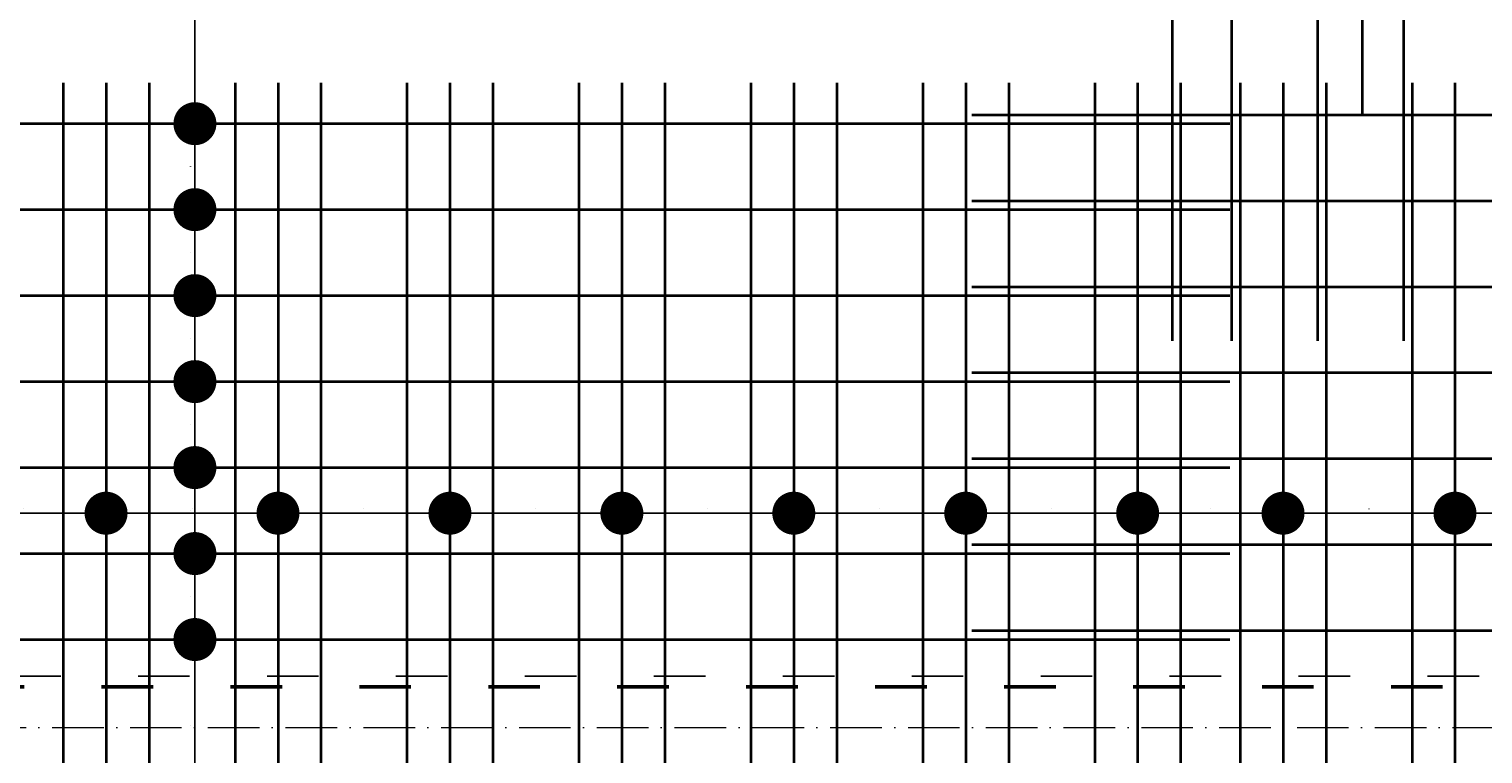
# Model space of a CAD drawing. Header units: millimetres. Extents: x 300938 to 312016, y 11971 to 20881.
# Tile 188 of 239: x 309619 to 309958, y 16913 to 17082. Entities that reach past the tile are written whole.
import ezdxf

# ---------------------------------------------------------------- set-up
doc = ezdxf.new("R2010")
doc.units = ezdxf.units.MM
doc.linetypes.add('ACAD_ISO03W100', pattern=[30, 12, -18])
doc.linetypes.add('ACAD_ISO10W100', pattern=[18, 12, -3, 0, -3])
for name, color, linetype, lineweight in [('konstrukcja wymiary', 1, 'Continuous', 13), ('osie', 5, 'ACAD_ISO10W100', 13), ('zbrojenie', 4, 'Continuous', 50), ('zbrojenie płyty', 141, 'Continuous', 35)]:
    doc.layers.add(name, color=color, linetype=linetype, lineweight=lineweight)
doc.layers.add('przerywane', color=6, linetype='ACAD_ISO03W100')
doc.styles.add('KONSTRUKCJA', font='romand.shx', dxfattribs={"oblique": 10})
doc.styles.get("Standard").update_dxf_attribs({"font": 'romand.shx', "oblique": 10})
doc.dimstyles.new('150', dxfattribs={"dimtxt": 10, "dimasz": 7, "dimexe": 1.25, "dimexo": 0.625, "dimgap": 3, "dimtad": 1, "dimdec": 0, "dimrnd": 0.5, "dimtxsty": 'KONSTRUKCJA', "dimblk": 'ARCHTICK', "dimcen": 2.5, "dimadec": 0, "dimazin": 0, "dimtfac": 1, "dimtdec": 0, "dimtix": 1, "dimtmove": 0, "dimatfit": 3, "dimfxl": 4, "dimfxlon": 1, "dimarcsym": 0})
doc.dimstyles.new('kropki', dxfattribs={"dimtxt": 0.001, "dimasz": 10, "dimexe": 1.25, "dimexo": 0.625, "dimgap": 1, "dimtad": 1, "dimtxsty": 'Standard', "dimblk": 'DOT', "dimcen": 2.5, "dimadec": 0, "dimazin": 0, "dimtfac": 1, "dimtmove": 0, "dimatfit": 3, "dimfxl": 1, "dimfxlon": 1, "dimarcsym": 0})

# ---------------------------------------------------------------- blocks, each defined once
blk = doc.blocks.new('_ArchTick')
at = {"color": 0, "linetype": 'ByBlock', "lineweight": 13, "const_width": 0.15}
blk.add_lwpolyline([(-0.5, -0.5), (0.5, 0.5)], dxfattribs=at)
blk = doc.blocks.new('*D1310')
at = {"layer": 'Defpoints', "color": 0, "transparency": 16777216}
for p in [(309620.63, 17601.22), (309620.63, 16740.22), (309164.63, 16613.22)]:
    blk.add_point(p, dxfattribs=at)
at = {"layer": 'konstrukcja wymiary', "color": 0, "lineweight": -2, "transparency": 16777216}
for p, q in [((309164.63, 17597.22), (309164.63, 17602.47)), ((309620.63, 17597.22), (309620.63, 17602.47)), ((309164.63, 17601.22), (309620.63, 17601.22))]:
    blk.add_line(p, q, dxfattribs=at)
at = {"layer": 'konstrukcja wymiary', "color": 0, "lineweight": -2, "transparency": 16777216, "xscale": 7, "yscale": 7, "zscale": 7, "rotation": 180}
blk.add_blockref('_ArchTick', (309164.63, 17601.22), dxfattribs=at)
at = {"layer": 'konstrukcja wymiary', "color": 0, "lineweight": -2, "transparency": 16777216, "xscale": 7, "yscale": 7, "zscale": 7}
blk.add_blockref('_ArchTick', (309620.63, 17601.22), dxfattribs=at)
at = {"layer": 'konstrukcja wymiary', "color": 0, "transparency": 16777216, "insert": (309392.63, 17609.22), "char_height": 10, "attachment_point": 5, "style": 'KONSTRUKCJA'}
blk.add_mtext('456', dxfattribs=at)
blk = doc.blocks.new('*D1311')
at = {"layer": 'Defpoints', "color": 0, "transparency": 16777216}
for p in [(309884.63, 17601.22), (309620.63, 16740.22), (309884.63, 16740.22)]:
    blk.add_point(p, dxfattribs=at)
at = {"layer": 'konstrukcja wymiary', "color": 0, "lineweight": -2, "transparency": 16777216}
for p, q in [((309620.63, 17597.22), (309620.63, 17602.47)), ((309884.63, 17597.22), (309884.63, 17602.47)), ((309620.63, 17601.22), (309884.63, 17601.22))]:
    blk.add_line(p, q, dxfattribs=at)
at = {"layer": 'konstrukcja wymiary', "color": 0, "lineweight": -2, "transparency": 16777216, "xscale": 7, "yscale": 7, "zscale": 7, "rotation": 180}
blk.add_blockref('_ArchTick', (309620.63, 17601.22), dxfattribs=at)
at = {"layer": 'konstrukcja wymiary', "color": 0, "lineweight": -2, "transparency": 16777216, "xscale": 7, "yscale": 7, "zscale": 7}
blk.add_blockref('_ArchTick', (309884.63, 17601.22), dxfattribs=at)
at = {"layer": 'konstrukcja wymiary', "color": 0, "transparency": 16777216, "insert": (309752.63, 17609.22), "char_height": 10, "attachment_point": 5, "style": 'KONSTRUKCJA'}
blk.add_mtext('264', dxfattribs=at)
blk = doc.blocks.new('*D1312')
at = {"layer": 'Defpoints', "color": 0, "transparency": 16777216}
for p in [(310572.63, 17601.22), (309884.63, 16740.22), (310572.63, 16613.22)]:
    blk.add_point(p, dxfattribs=at)
at = {"layer": 'konstrukcja wymiary', "color": 0, "lineweight": -2, "transparency": 16777216}
for p, q in [((309884.63, 17597.22), (309884.63, 17602.47)), ((310572.63, 17597.22), (310572.63, 17602.47)), ((309884.63, 17601.22), (310572.63, 17601.22))]:
    blk.add_line(p, q, dxfattribs=at)
at = {"layer": 'konstrukcja wymiary', "color": 0, "lineweight": -2, "transparency": 16777216, "xscale": 7, "yscale": 7, "zscale": 7, "rotation": 180}
blk.add_blockref('_ArchTick', (309884.63, 17601.22), dxfattribs=at)
at = {"layer": 'konstrukcja wymiary', "color": 0, "lineweight": -2, "transparency": 16777216, "xscale": 7, "yscale": 7, "zscale": 7}
blk.add_blockref('_ArchTick', (310572.63, 17601.22), dxfattribs=at)
at = {"layer": 'konstrukcja wymiary', "color": 0, "transparency": 16777216, "insert": (310228.63, 17609.22), "char_height": 10, "attachment_point": 5, "style": 'KONSTRUKCJA'}
blk.add_mtext('688', dxfattribs=at)
blk = doc.blocks.new('_Dot')
at = {"color": 0, "linetype": 'ByBlock', "lineweight": -2}
blk.add_line((-0.5, 0), (-1, 0), dxfattribs=at)
at = {"color": 0, "linetype": 'ByBlock', "const_width": 0.5}
blk.add_lwpolyline([(-0.25, 0, 1), (0.25, 0, 1)], format="xyb", close=True, dxfattribs=at)
blk = doc.blocks.new('*D1661')
at = {"layer": 'Defpoints', "color": 0, "transparency": 16777216}
for p in [(309647.13, 17358.72), (309647.19, 17059.72), (309657.86, 17059.72)]:
    blk.add_point(p, dxfattribs=at)
at = {"layer": 'konstrukcja wymiary', "color": 0, "lineweight": -2, "transparency": 16777216}
for p, q in [((309656.86, 17358.72), (309659.11, 17358.72)), ((309657.86, 17348.72), (309657.86, 17069.72)), ((309656.86, 17059.72), (309659.11, 17059.72))]:
    blk.add_line(p, q, dxfattribs=at)
at = {"layer": 'konstrukcja wymiary', "color": 0, "lineweight": -2, "transparency": 16777216, "xscale": 10, "yscale": 10, "zscale": 10}
for p, rotation in [((309657.86, 17358.72), 90), ((309657.86, 17059.72), 270)]:
    blk.add_blockref('_Dot', p, dxfattribs=dict(at, rotation=rotation))
at = {"layer": 'konstrukcja wymiary', "color": 0, "transparency": 16777216, "insert": (309656.86, 17209.22), "char_height": 0.001, "attachment_point": 5, "rotation": 90}
blk.add_mtext('299', dxfattribs=at)
blk = doc.blocks.new('*D1662')
at = {"layer": 'Defpoints', "color": 0, "transparency": 16777216}
for p in [(309647.19, 17059.72), (309647.19, 17039.72), (309657.86, 17039.72)]:
    blk.add_point(p, dxfattribs=at)
at = {"layer": 'konstrukcja wymiary', "color": 0, "lineweight": -2, "transparency": 16777216}
for p, q in [((309657.86, 17069.72), (309657.86, 17079.72)), ((309656.86, 17059.72), (309659.11, 17059.72)), ((309657.86, 17059.72), (309657.86, 17039.72)), ((309656.86, 17039.72), (309659.11, 17039.72)), ((309657.86, 17029.72), (309657.86, 17019.72))]:
    blk.add_line(p, q, dxfattribs=at)
at = {"layer": 'konstrukcja wymiary', "color": 0, "lineweight": -2, "transparency": 16777216, "xscale": 10, "yscale": 10, "zscale": 10}
for p, rotation in [((309657.86, 17059.72), 270), ((309657.86, 17039.72), 90)]:
    blk.add_blockref('_Dot', p, dxfattribs=dict(at, rotation=rotation))
at = {"layer": 'konstrukcja wymiary', "color": 0, "transparency": 16777216, "insert": (309656.86, 17049.72), "char_height": 0.001, "attachment_point": 5, "rotation": 90}
blk.add_mtext('20', dxfattribs=at)
blk = doc.blocks.new('*D1663')
at = {"layer": 'Defpoints', "color": 0, "transparency": 16777216}
for p in [(309647.19, 17039.72), (309647.19, 17019.72), (309657.86, 17019.72)]:
    blk.add_point(p, dxfattribs=at)
at = {"layer": 'konstrukcja wymiary', "color": 0, "lineweight": -2, "transparency": 16777216}
for p, q in [((309657.86, 17049.72), (309657.86, 17059.72)), ((309656.86, 17039.72), (309659.11, 17039.72)), ((309657.86, 17039.72), (309657.86, 17019.72)), ((309656.86, 17019.72), (309659.11, 17019.72)), ((309657.86, 17009.72), (309657.86, 16999.72))]:
    blk.add_line(p, q, dxfattribs=at)
at = {"layer": 'konstrukcja wymiary', "color": 0, "lineweight": -2, "transparency": 16777216, "xscale": 10, "yscale": 10, "zscale": 10}
for p, rotation in [((309657.86, 17039.72), 270), ((309657.86, 17019.72), 90)]:
    blk.add_blockref('_Dot', p, dxfattribs=dict(at, rotation=rotation))
at = {"layer": 'konstrukcja wymiary', "color": 0, "transparency": 16777216, "insert": (309656.86, 17029.72), "char_height": 0.001, "attachment_point": 5, "rotation": 90}
blk.add_mtext('20', dxfattribs=at)
blk = doc.blocks.new('*D1664')
at = {"layer": 'Defpoints', "color": 0, "transparency": 16777216}
for p in [(309647.19, 17019.72), (309647.19, 16999.72), (309657.86, 16999.72)]:
    blk.add_point(p, dxfattribs=at)
at = {"layer": 'konstrukcja wymiary', "color": 0, "lineweight": -2, "transparency": 16777216}
for p, q in [((309657.86, 17029.72), (309657.86, 17039.72)), ((309656.86, 17019.72), (309659.11, 17019.72)), ((309657.86, 17019.72), (309657.86, 16999.72)), ((309656.86, 16999.72), (309659.11, 16999.72)), ((309657.86, 16989.72), (309657.86, 16979.72))]:
    blk.add_line(p, q, dxfattribs=at)
at = {"layer": 'konstrukcja wymiary', "color": 0, "lineweight": -2, "transparency": 16777216, "xscale": 10, "yscale": 10, "zscale": 10}
for p, rotation in [((309657.86, 17019.72), 270), ((309657.86, 16999.72), 90)]:
    blk.add_blockref('_Dot', p, dxfattribs=dict(at, rotation=rotation))
at = {"layer": 'konstrukcja wymiary', "color": 0, "transparency": 16777216, "insert": (309656.86, 17009.72), "char_height": 0.001, "attachment_point": 5, "rotation": 90}
blk.add_mtext('20', dxfattribs=at)
blk = doc.blocks.new('*D1665')
at = {"layer": 'Defpoints', "color": 0, "transparency": 16777216}
for p in [(309647.19, 16999.72), (309647.19, 16979.72), (309657.86, 16979.72)]:
    blk.add_point(p, dxfattribs=at)
at = {"layer": 'konstrukcja wymiary', "color": 0, "lineweight": -2, "transparency": 16777216}
for p, q in [((309657.86, 17009.72), (309657.86, 17019.72)), ((309656.86, 16999.72), (309659.11, 16999.72)), ((309657.86, 16999.72), (309657.86, 16979.72)), ((309656.86, 16979.72), (309659.11, 16979.72)), ((309657.86, 16969.72), (309657.86, 16959.72))]:
    blk.add_line(p, q, dxfattribs=at)
at = {"layer": 'konstrukcja wymiary', "color": 0, "lineweight": -2, "transparency": 16777216, "xscale": 10, "yscale": 10, "zscale": 10}
for p, rotation in [((309657.86, 16999.72), 270), ((309657.86, 16979.72), 90)]:
    blk.add_blockref('_Dot', p, dxfattribs=dict(at, rotation=rotation))
at = {"layer": 'konstrukcja wymiary', "color": 0, "transparency": 16777216, "insert": (309656.86, 16989.72), "char_height": 0.001, "attachment_point": 5, "rotation": 90}
blk.add_mtext('20', dxfattribs=at)
blk = doc.blocks.new('*D1666')
at = {"layer": 'Defpoints', "color": 0, "transparency": 16777216}
for p in [(309647.19, 16979.72), (309647.19, 16959.72), (309657.86, 16959.72)]:
    blk.add_point(p, dxfattribs=at)
at = {"layer": 'konstrukcja wymiary', "color": 0, "lineweight": -2, "transparency": 16777216}
for p, q in [((309657.86, 16989.72), (309657.86, 16999.72)), ((309656.86, 16979.72), (309659.11, 16979.72)), ((309657.86, 16979.72), (309657.86, 16959.72)), ((309656.86, 16959.72), (309659.11, 16959.72)), ((309657.86, 16949.72), (309657.86, 16939.72))]:
    blk.add_line(p, q, dxfattribs=at)
at = {"layer": 'konstrukcja wymiary', "color": 0, "lineweight": -2, "transparency": 16777216, "xscale": 10, "yscale": 10, "zscale": 10}
for p, rotation in [((309657.86, 16979.72), 270), ((309657.86, 16959.72), 90)]:
    blk.add_blockref('_Dot', p, dxfattribs=dict(at, rotation=rotation))
at = {"layer": 'konstrukcja wymiary', "color": 0, "transparency": 16777216, "insert": (309656.86, 16969.72), "char_height": 0.001, "attachment_point": 5, "rotation": 90}
blk.add_mtext('20', dxfattribs=at)
blk = doc.blocks.new('*D1667')
at = {"layer": 'Defpoints', "color": 0, "transparency": 16777216}
for p in [(309647.19, 16959.72), (309647.19, 16939.72), (309657.86, 16939.72)]:
    blk.add_point(p, dxfattribs=at)
at = {"layer": 'konstrukcja wymiary', "color": 0, "lineweight": -2, "transparency": 16777216}
for p, q in [((309657.86, 16969.72), (309657.86, 16979.72)), ((309656.86, 16959.72), (309659.11, 16959.72)), ((309657.86, 16959.72), (309657.86, 16939.72)), ((309656.86, 16939.72), (309659.11, 16939.72)), ((309657.86, 16929.72), (309657.86, 16919.72))]:
    blk.add_line(p, q, dxfattribs=at)
at = {"layer": 'konstrukcja wymiary', "color": 0, "lineweight": -2, "transparency": 16777216, "xscale": 10, "yscale": 10, "zscale": 10}
for p, rotation in [((309657.86, 16959.72), 270), ((309657.86, 16939.72), 90)]:
    blk.add_blockref('_Dot', p, dxfattribs=dict(at, rotation=rotation))
at = {"layer": 'konstrukcja wymiary', "color": 0, "transparency": 16777216, "insert": (309656.86, 16949.72), "char_height": 0.001, "attachment_point": 5, "rotation": 90}
blk.add_mtext('20', dxfattribs=at)
blk = doc.blocks.new('*D1668')
at = {"layer": 'Defpoints', "color": 0, "transparency": 16777216}
for p in [(309647.19, 16939.72), (309647.19, 16899.72), (309657.86, 16899.72)]:
    blk.add_point(p, dxfattribs=at)
at = {"layer": 'konstrukcja wymiary', "color": 0, "lineweight": -2, "transparency": 16777216}
for p, q in [((309656.86, 16939.72), (309659.11, 16939.72)), ((309657.86, 16929.72), (309657.86, 16909.72)), ((309656.86, 16899.72), (309659.11, 16899.72))]:
    blk.add_line(p, q, dxfattribs=at)
at = {"layer": 'konstrukcja wymiary', "color": 0, "lineweight": -2, "transparency": 16777216, "xscale": 10, "yscale": 10, "zscale": 10}
for p, rotation in [((309657.86, 16939.72), 90), ((309657.86, 16899.72), 270)]:
    blk.add_blockref('_Dot', p, dxfattribs=dict(at, rotation=rotation))
at = {"layer": 'konstrukcja wymiary', "color": 0, "transparency": 16777216, "insert": (309656.86, 16919.72), "char_height": 0.001, "attachment_point": 5, "rotation": 90}
blk.add_mtext('40', dxfattribs=at)
blk = doc.blocks.new('*D1669')
at = {"layer": 'Defpoints', "color": 0, "transparency": 16777216}
for p in [(309647.19, 16899.72), (309647.19, 16879.72), (309657.86, 16879.72)]:
    blk.add_point(p, dxfattribs=at)
at = {"layer": 'konstrukcja wymiary', "color": 0, "lineweight": -2, "transparency": 16777216}
for p, q in [((309657.86, 16909.72), (309657.86, 16919.72)), ((309656.86, 16899.72), (309659.11, 16899.72)), ((309657.86, 16899.72), (309657.86, 16879.72)), ((309656.86, 16879.72), (309659.11, 16879.72)), ((309657.86, 16869.72), (309657.86, 16859.72))]:
    blk.add_line(p, q, dxfattribs=at)
at = {"layer": 'konstrukcja wymiary', "color": 0, "lineweight": -2, "transparency": 16777216, "xscale": 10, "yscale": 10, "zscale": 10}
for p, rotation in [((309657.86, 16899.72), 270), ((309657.86, 16879.72), 90)]:
    blk.add_blockref('_Dot', p, dxfattribs=dict(at, rotation=rotation))
at = {"layer": 'konstrukcja wymiary', "color": 0, "transparency": 16777216, "insert": (309656.86, 16889.72), "char_height": 0.001, "attachment_point": 5, "rotation": 90}
blk.add_mtext('20', dxfattribs=at)
blk = doc.blocks.new('*D1871')
at = {"layer": 'Defpoints', "color": 0, "transparency": 16777216}
for p in [(309637.19, 16969.11), (309598.63, 16959.72), (309637.19, 16959.72)]:
    blk.add_point(p, dxfattribs=at)
at = {"layer": 'konstrukcja wymiary', "color": 0, "lineweight": -2, "transparency": 16777216}
for p, q in [((309598.63, 16968.11), (309598.63, 16970.36)), ((309637.19, 16968.11), (309637.19, 16970.36)), ((309608.63, 16969.11), (309627.19, 16969.11))]:
    blk.add_line(p, q, dxfattribs=at)
at = {"layer": 'konstrukcja wymiary', "color": 0, "lineweight": -2, "transparency": 16777216, "xscale": 10, "yscale": 10, "zscale": 10, "rotation": 180}
blk.add_blockref('_Dot', (309598.63, 16969.11), dxfattribs=at)
at = {"layer": 'konstrukcja wymiary', "color": 0, "lineweight": -2, "transparency": 16777216, "xscale": 10, "yscale": 10, "zscale": 10}
blk.add_blockref('_Dot', (309637.19, 16969.11), dxfattribs=at)
at = {"layer": 'konstrukcja wymiary', "color": 0, "transparency": 16777216, "insert": (309617.91, 16970.11), "char_height": 0.001, "attachment_point": 5}
blk.add_mtext('38,56', dxfattribs=at)
blk = doc.blocks.new('*D1872')
at = {"layer": 'Defpoints', "color": 0, "transparency": 16777216}
for p in [(309677.19, 16969.11), (309637.19, 16959.72), (309677.19, 16959.72)]:
    blk.add_point(p, dxfattribs=at)
at = {"layer": 'konstrukcja wymiary', "color": 0, "lineweight": -2, "transparency": 16777216}
for p, q in [((309637.19, 16968.11), (309637.19, 16970.36)), ((309677.19, 16968.11), (309677.19, 16970.36)), ((309647.19, 16969.11), (309667.19, 16969.11))]:
    blk.add_line(p, q, dxfattribs=at)
at = {"layer": 'konstrukcja wymiary', "color": 0, "lineweight": -2, "transparency": 16777216, "xscale": 10, "yscale": 10, "zscale": 10, "rotation": 180}
blk.add_blockref('_Dot', (309637.19, 16969.11), dxfattribs=at)
at = {"layer": 'konstrukcja wymiary', "color": 0, "lineweight": -2, "transparency": 16777216, "xscale": 10, "yscale": 10, "zscale": 10}
blk.add_blockref('_Dot', (309677.19, 16969.11), dxfattribs=at)
at = {"layer": 'konstrukcja wymiary', "color": 0, "transparency": 16777216, "insert": (309657.19, 16970.11), "char_height": 0.001, "attachment_point": 5}
blk.add_mtext('40', dxfattribs=at)
blk = doc.blocks.new('*D1873')
at = {"layer": 'Defpoints', "color": 0, "transparency": 16777216}
for p in [(309717.19, 16969.11), (309677.19, 16959.72), (309717.19, 16959.72)]:
    blk.add_point(p, dxfattribs=at)
at = {"layer": 'konstrukcja wymiary', "color": 0, "lineweight": -2, "transparency": 16777216}
for p, q in [((309677.19, 16968.11), (309677.19, 16970.36)), ((309717.19, 16968.11), (309717.19, 16970.36)), ((309687.19, 16969.11), (309707.19, 16969.11))]:
    blk.add_line(p, q, dxfattribs=at)
at = {"layer": 'konstrukcja wymiary', "color": 0, "lineweight": -2, "transparency": 16777216, "xscale": 10, "yscale": 10, "zscale": 10, "rotation": 180}
blk.add_blockref('_Dot', (309677.19, 16969.11), dxfattribs=at)
at = {"layer": 'konstrukcja wymiary', "color": 0, "lineweight": -2, "transparency": 16777216, "xscale": 10, "yscale": 10, "zscale": 10}
blk.add_blockref('_Dot', (309717.19, 16969.11), dxfattribs=at)
at = {"layer": 'konstrukcja wymiary', "color": 0, "transparency": 16777216, "insert": (309697.19, 16970.11), "char_height": 0.001, "attachment_point": 5}
blk.add_mtext('40', dxfattribs=at)
blk = doc.blocks.new('*D1874')
at = {"layer": 'Defpoints', "color": 0, "transparency": 16777216}
for p in [(309757.19, 16969.11), (309717.19, 16959.72), (309757.19, 16959.72)]:
    blk.add_point(p, dxfattribs=at)
at = {"layer": 'konstrukcja wymiary', "color": 0, "lineweight": -2, "transparency": 16777216}
for p, q in [((309717.19, 16968.11), (309717.19, 16970.36)), ((309757.19, 16968.11), (309757.19, 16970.36)), ((309727.19, 16969.11), (309747.19, 16969.11))]:
    blk.add_line(p, q, dxfattribs=at)
at = {"layer": 'konstrukcja wymiary', "color": 0, "lineweight": -2, "transparency": 16777216, "xscale": 10, "yscale": 10, "zscale": 10, "rotation": 180}
blk.add_blockref('_Dot', (309717.19, 16969.11), dxfattribs=at)
at = {"layer": 'konstrukcja wymiary', "color": 0, "lineweight": -2, "transparency": 16777216, "xscale": 10, "yscale": 10, "zscale": 10}
blk.add_blockref('_Dot', (309757.19, 16969.11), dxfattribs=at)
at = {"layer": 'konstrukcja wymiary', "color": 0, "transparency": 16777216, "insert": (309737.19, 16970.11), "char_height": 0.001, "attachment_point": 5}
blk.add_mtext('40', dxfattribs=at)
blk = doc.blocks.new('*D1875')
at = {"layer": 'Defpoints', "color": 0, "transparency": 16777216}
for p in [(309797.19, 16969.11), (309757.19, 16959.72), (309797.19, 16959.72)]:
    blk.add_point(p, dxfattribs=at)
at = {"layer": 'konstrukcja wymiary', "color": 0, "lineweight": -2, "transparency": 16777216}
for p, q in [((309757.19, 16968.11), (309757.19, 16970.36)), ((309797.19, 16968.11), (309797.19, 16970.36)), ((309767.19, 16969.11), (309787.19, 16969.11))]:
    blk.add_line(p, q, dxfattribs=at)
at = {"layer": 'konstrukcja wymiary', "color": 0, "lineweight": -2, "transparency": 16777216, "xscale": 10, "yscale": 10, "zscale": 10, "rotation": 180}
blk.add_blockref('_Dot', (309757.19, 16969.11), dxfattribs=at)
at = {"layer": 'konstrukcja wymiary', "color": 0, "lineweight": -2, "transparency": 16777216, "xscale": 10, "yscale": 10, "zscale": 10}
blk.add_blockref('_Dot', (309797.19, 16969.11), dxfattribs=at)
at = {"layer": 'konstrukcja wymiary', "color": 0, "transparency": 16777216, "insert": (309777.19, 16970.11), "char_height": 0.001, "attachment_point": 5}
blk.add_mtext('40', dxfattribs=at)
blk = doc.blocks.new('*D1876')
at = {"layer": 'Defpoints', "color": 0, "transparency": 16777216}
for p in [(309837.19, 16969.11), (309797.19, 16959.72), (309837.19, 16959.72)]:
    blk.add_point(p, dxfattribs=at)
at = {"layer": 'konstrukcja wymiary', "color": 0, "lineweight": -2, "transparency": 16777216}
for p, q in [((309797.19, 16968.11), (309797.19, 16970.36)), ((309837.19, 16968.11), (309837.19, 16970.36)), ((309807.19, 16969.11), (309827.19, 16969.11))]:
    blk.add_line(p, q, dxfattribs=at)
at = {"layer": 'konstrukcja wymiary', "color": 0, "lineweight": -2, "transparency": 16777216, "xscale": 10, "yscale": 10, "zscale": 10, "rotation": 180}
blk.add_blockref('_Dot', (309797.19, 16969.11), dxfattribs=at)
at = {"layer": 'konstrukcja wymiary', "color": 0, "lineweight": -2, "transparency": 16777216, "xscale": 10, "yscale": 10, "zscale": 10}
blk.add_blockref('_Dot', (309837.19, 16969.11), dxfattribs=at)
at = {"layer": 'konstrukcja wymiary', "color": 0, "transparency": 16777216, "insert": (309817.19, 16970.11), "char_height": 0.001, "attachment_point": 5}
blk.add_mtext('40', dxfattribs=at)
blk = doc.blocks.new('*D1877')
at = {"layer": 'Defpoints', "color": 0, "transparency": 16777216}
for p in [(309877.19, 16969.11), (309837.19, 16959.72), (309877.19, 16959.72)]:
    blk.add_point(p, dxfattribs=at)
at = {"layer": 'konstrukcja wymiary', "color": 0, "lineweight": -2, "transparency": 16777216}
for p, q in [((309837.19, 16968.11), (309837.19, 16970.36)), ((309877.19, 16968.11), (309877.19, 16970.36)), ((309847.19, 16969.11), (309867.19, 16969.11))]:
    blk.add_line(p, q, dxfattribs=at)
at = {"layer": 'konstrukcja wymiary', "color": 0, "lineweight": -2, "transparency": 16777216, "xscale": 10, "yscale": 10, "zscale": 10, "rotation": 180}
blk.add_blockref('_Dot', (309837.19, 16969.11), dxfattribs=at)
at = {"layer": 'konstrukcja wymiary', "color": 0, "lineweight": -2, "transparency": 16777216, "xscale": 10, "yscale": 10, "zscale": 10}
blk.add_blockref('_Dot', (309877.19, 16969.11), dxfattribs=at)
at = {"layer": 'konstrukcja wymiary', "color": 0, "transparency": 16777216, "insert": (309857.19, 16970.11), "char_height": 0.001, "attachment_point": 5}
blk.add_mtext('40', dxfattribs=at)
blk = doc.blocks.new('*D1878')
at = {"layer": 'Defpoints', "color": 0, "transparency": 16777216}
for p in [(309911.01, 16969.11), (309877.19, 16959.72), (309911.01, 16961.72)]:
    blk.add_point(p, dxfattribs=at)
at = {"layer": 'konstrukcja wymiary', "color": 0, "lineweight": -2, "transparency": 16777216}
for p, q in [((309877.19, 16968.11), (309877.19, 16970.36)), ((309911.01, 16968.11), (309911.01, 16970.36)), ((309887.19, 16969.11), (309901.01, 16969.11))]:
    blk.add_line(p, q, dxfattribs=at)
at = {"layer": 'konstrukcja wymiary', "color": 0, "lineweight": -2, "transparency": 16777216, "xscale": 10, "yscale": 10, "zscale": 10, "rotation": 180}
blk.add_blockref('_Dot', (309877.19, 16969.11), dxfattribs=at)
at = {"layer": 'konstrukcja wymiary', "color": 0, "lineweight": -2, "transparency": 16777216, "xscale": 10, "yscale": 10, "zscale": 10}
blk.add_blockref('_Dot', (309911.01, 16969.11), dxfattribs=at)
at = {"layer": 'konstrukcja wymiary', "color": 0, "transparency": 16777216, "insert": (309894.1, 16970.11), "char_height": 0.001, "attachment_point": 5}
blk.add_mtext('33,82', dxfattribs=at)
blk = doc.blocks.new('*D1879')
at = {"layer": 'Defpoints', "color": 0, "transparency": 16777216}
for p in [(309951.01, 16969.11), (309911.01, 16961.72), (309951.01, 16961.72)]:
    blk.add_point(p, dxfattribs=at)
at = {"layer": 'konstrukcja wymiary', "color": 0, "lineweight": -2, "transparency": 16777216}
for p, q in [((309911.01, 16968.11), (309911.01, 16970.36)), ((309951.01, 16968.11), (309951.01, 16970.36)), ((309921.01, 16969.11), (309941.01, 16969.11))]:
    blk.add_line(p, q, dxfattribs=at)
at = {"layer": 'konstrukcja wymiary', "color": 0, "lineweight": -2, "transparency": 16777216, "xscale": 10, "yscale": 10, "zscale": 10, "rotation": 180}
blk.add_blockref('_Dot', (309911.01, 16969.11), dxfattribs=at)
at = {"layer": 'konstrukcja wymiary', "color": 0, "lineweight": -2, "transparency": 16777216, "xscale": 10, "yscale": 10, "zscale": 10}
blk.add_blockref('_Dot', (309951.01, 16969.11), dxfattribs=at)
at = {"layer": 'konstrukcja wymiary', "color": 0, "transparency": 16777216, "insert": (309931.01, 16970.11), "char_height": 0.001, "attachment_point": 5}
blk.add_mtext('40', dxfattribs=at)
blk = doc.blocks.new('*D1880')
at = {"layer": 'Defpoints', "color": 0, "transparency": 16777216}
for p in [(309991.01, 16969.11), (309951.01, 16961.72), (309991.01, 16961.72)]:
    blk.add_point(p, dxfattribs=at)
at = {"layer": 'konstrukcja wymiary', "color": 0, "lineweight": -2, "transparency": 16777216}
for p, q in [((309951.01, 16968.11), (309951.01, 16970.36)), ((309991.01, 16968.11), (309991.01, 16970.36)), ((309961.01, 16969.11), (309981.01, 16969.11))]:
    blk.add_line(p, q, dxfattribs=at)
at = {"layer": 'konstrukcja wymiary', "color": 0, "lineweight": -2, "transparency": 16777216, "xscale": 10, "yscale": 10, "zscale": 10, "rotation": 180}
blk.add_blockref('_Dot', (309951.01, 16969.11), dxfattribs=at)
at = {"layer": 'konstrukcja wymiary', "color": 0, "lineweight": -2, "transparency": 16777216, "xscale": 10, "yscale": 10, "zscale": 10}
blk.add_blockref('_Dot', (309991.01, 16969.11), dxfattribs=at)
at = {"layer": 'konstrukcja wymiary', "color": 0, "transparency": 16777216, "insert": (309971.01, 16970.11), "char_height": 0.001, "attachment_point": 5}
blk.add_mtext('40', dxfattribs=at)

msp = doc.modelspace()

# ---------------------------------------------------------------- linework, layer by layer
at = {"layer": 'osie'}
msp.add_line((308773.963, 16919.224), (310778.683, 16919.224), dxfattribs=at)
at = {"layer": 'przerywane'}
msp.add_line((310076.631, 16931.224), (309420.631, 16931.224), dxfattribs=at)
at = {"layer": 'zbrojenie', "linetype": 'ACAD_ISO03W100'}
msp.add_line((310758.131, 16928.724), (308979.131, 16928.724), dxfattribs=at)
at = {"layer": 'zbrojenie płyty'}
for p, q in [((309885.189, 17508.724), (309885.189, 17009.224)), ((309899.014, 17508.724), (309899.014, 17009.224)), ((309919.014, 17508.724), (309919.014, 17009.224)), ((309929.387, 17201.724), (309929.387, 17062.036)), ((309939.014, 17201.724), (309939.014, 17009.224)), ((309627.189, 17069.224), (309627.189, 16743.224)), ((309637.189, 17069.224), (309637.189, 16769.224)), ((309647.189, 17069.224), (309647.189, 16743.224)), ((309667.189, 17069.224), (309667.189, 16743.224)), ((309677.189, 17069.224), (309677.189, 16769.224)), ((309687.189, 17069.224), (309687.189, 16743.224)), ((309707.189, 17069.224), (309707.189, 16743.224)), ((309717.189, 17069.224), (309717.189, 16769.224)), ((309727.189, 17069.224), (309727.189, 16743.224)), ((309747.189, 17069.224), (309747.189, 16743.224)), ((309757.189, 17069.224), (309757.189, 16769.224)), ((309767.189, 17069.224), (309767.189, 16743.224)), ((309787.189, 17069.224), (309787.189, 16743.224)), ((309797.189, 17069.224), (309797.189, 16769.224)), ((309807.189, 17069.224), (309807.189, 16743.224)), ((309827.189, 17069.224), (309827.189, 16743.224)), ((309837.189, 17069.224), (309837.189, 16769.224)), ((309847.189, 17069.224), (309847.189, 16743.224)), ((309867.189, 17069.224), (309867.189, 16743.224)), ((309877.189, 17069.224), (309877.189, 16769.224)), ((309887.189, 17069.224), (309887.189, 16334.724)), ((309901.014, 17069.224), (309901.014, 16334.724)), ((309911.014, 17069.224), (309911.014, 16769.224)), ((309921.014, 17069.224), (309921.014, 16334.724)), ((309941.014, 17069.224), (309941.014, 16334.724)), ((309951.014, 17069.224), (309951.014, 16769.224)), ((310758.131, 17061.724), (309838.631, 17061.724)), ((308979.131, 17059.724), (309898.631, 17059.724)), ((310758.131, 17041.724), (309838.631, 17041.724)), ((308979.131, 17039.724), (309898.631, 17039.724)), ((310758.131, 17021.724), (309838.631, 17021.724)), ((308979.131, 17019.724), (309898.631, 17019.724)), ((310758.131, 17001.724), (309838.631, 17001.724)), ((308979.131, 16999.724), (309898.631, 16999.724)), ((308979.131, 16979.724), (309898.631, 16979.724)), ((310758.131, 16981.724), (309838.631, 16981.724)), ((308979.131, 16959.724), (309898.631, 16959.724)), ((310758.131, 16961.724), (309838.631, 16961.724)), ((308979.131, 16939.724), (309898.631, 16939.724)), ((310758.131, 16941.724), (309838.631, 16941.724))]:
    msp.add_line(p, q, dxfattribs=at)

# ---------------------------------------------------------------- dimensions: what is measured, and where the dimension line sits
at = {"layer": 'konstrukcja wymiary'}
for base, p1, p2, dimstyle, picture, middle in [((309620.631, 17601.224), (309164.631, 16613.224), (309620.631, 16740.224), '150', '*D1310', (309392.631, 17609.224)), ((309884.631, 17601.224), (309620.631, 16740.224), (309884.631, 16740.224), '150', '*D1311', (309752.631, 17609.224)), ((310572.631, 17601.224), (309884.631, 16740.224), (310572.631, 16613.224), '150', '*D1312', (310228.631, 17609.224)), ((309637.189, 16969.109), (309598.631, 16959.724), (309637.189, 16959.724), 'kropki', '*D1871', (309617.91, 16970.109)), ((309677.189, 16969.109), (309637.189, 16959.724), (309677.189, 16959.724), 'kropki', '*D1872', (309657.189, 16970.109)), ((309717.189, 16969.109), (309677.189, 16959.724), (309717.189, 16959.724), 'kropki', '*D1873', (309697.189, 16970.109)), ((309757.189, 16969.109), (309717.189, 16959.724), (309757.189, 16959.724), 'kropki', '*D1874', (309737.189, 16970.109)), ((309797.189, 16969.109), (309757.189, 16959.724), (309797.189, 16959.724), 'kropki', '*D1875', (309777.189, 16970.109)), ((309837.189, 16969.109), (309797.189, 16959.724), (309837.189, 16959.724), 'kropki', '*D1876', (309817.189, 16970.109)), ((309877.189, 16969.109), (309837.189, 16959.724), (309877.189, 16959.724), 'kropki', '*D1877', (309857.189, 16970.109)), ((309911.0138, 16969.1088), (309877.1889, 16959.7237), (309911.0138, 16961.7237), 'kropki', '*D1878', (309894.1014, 16970.1094)), ((309951.014, 16969.109), (309911.014, 16961.724), (309951.014, 16961.724), 'kropki', '*D1879', (309931.014, 16970.109)), ((309991.014, 16969.109), (309951.014, 16961.724), (309991.014, 16961.724), 'kropki', '*D1880', (309971.014, 16970.109))]:
    dim = msp.add_linear_dim(base=base, p1=p1, p2=p2, dimstyle=dimstyle, override={"dimtmove": 1}, dxfattribs=at)
    dim.commit()
    dim.dimension.update_dxf_attribs({"geometry": picture, "text_midpoint": middle})
for base, p1, p2, picture, middle in [((309657.863, 17059.724), (309647.131, 17358.724), (309647.189, 17059.724), '*D1661', (309656.863, 17209.224)), ((309657.863, 17039.724), (309647.189, 17059.724), (309647.189, 17039.724), '*D1662', (309656.863, 17049.724)), ((309657.863, 17019.724), (309647.189, 17039.724), (309647.189, 17019.724), '*D1663', (309656.863, 17029.724)), ((309657.863, 16999.724), (309647.189, 17019.724), (309647.189, 16999.724), '*D1664', (309656.863, 17009.724)), ((309657.863, 16979.724), (309647.189, 16999.724), (309647.189, 16979.724), '*D1665', (309656.863, 16989.724)), ((309657.863, 16959.724), (309647.189, 16979.724), (309647.189, 16959.724), '*D1666', (309656.863, 16969.724)), ((309657.863, 16939.724), (309647.189, 16959.724), (309647.189, 16939.724), '*D1667', (309656.863, 16949.724)), ((309657.863, 16899.724), (309647.189, 16939.724), (309647.189, 16899.724), '*D1668', (309656.863, 16919.724)), ((309657.863, 16879.724), (309647.189, 16899.724), (309647.189, 16879.724), '*D1669', (309656.863, 16889.724))]:
    dim = msp.add_linear_dim(base=base, p1=p1, p2=p2, angle=90, dimstyle='kropki', override={"dimtmove": 1}, dxfattribs=at)
    dim.commit()
    dim.dimension.update_dxf_attribs({"geometry": picture, "text_midpoint": middle})

doc.saveas('drawing.dxf')
